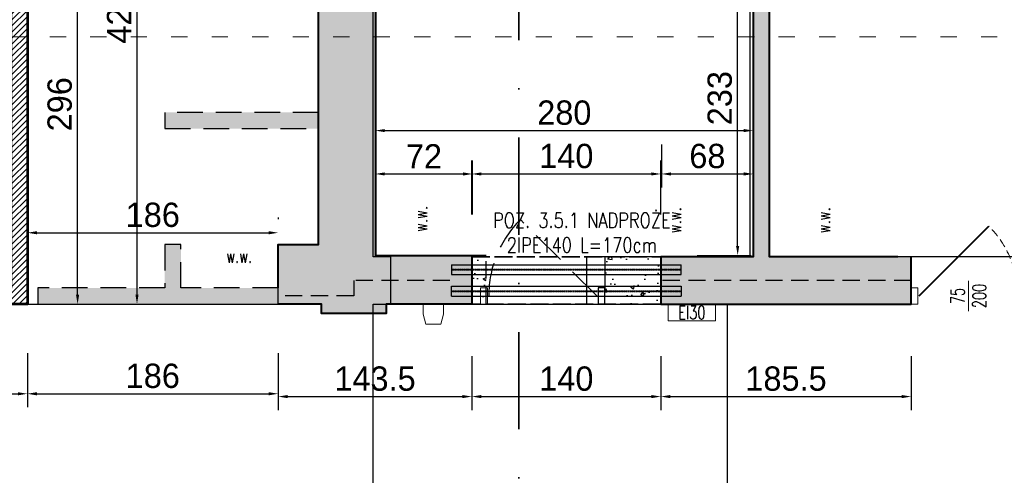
# Model space of a CAD drawing. Header units: millimetres. Extents: x 49320 to 60117, y -4209 to 20568.
# Tile 11 of 252: x 51936 to 52666, y -2434 to -2096. Entities that reach past the tile are written whole.
import ezdxf
from ezdxf.enums import TextEntityAlignment as Align

# ---------------------------------------------------------------- set-up
doc = ezdxf.new("R2010")
doc.units = ezdxf.units.MM
for name, pattern in [('ACAD_ISO02W100', [15, 12, -3]), ('ACAD_ISO03W100', [30, 12, -18]), ('CENTER2', [28.575, 19.05, -3.175, 3.175, -3.175]), ('CONTINOUS', [0]), ('DASHED', [19.05, 12.7, -6.35]), ('HIDDEN', [0.375, 0.25, -0.125]), ('Kreski-Krotkie', [4.7625, 3.175, -1.5875]), ('Kropki i Kreski', [72, 36, -18, 0, -18])]:
    doc.linetypes.add(name, pattern=pattern)
doc.layers.add('_AA powierzchnia', color=3, linetype='Continuous', lineweight=25, plot=False)
doc.layers.add('_HD-POMOC_1', color=251, linetype='Continuous', lineweight=0, plot=False)
for name, color, linetype, lineweight in [('_AA przekroje', 7, 'Continuous', 40), ('_AA wymiary', 7, 'Continuous', 13), ('_HD-DREWNO_PRZEKRÓJ', 251, 'Continuous', 40), ('_HD-DREWNO_PRZERYW', 251, 'Kreski-Krotkie', 9), ('_HD-DREWNO_WIDOK', 251, 'Continuous', 18), ('_HD-ELE_PPOŻ', 251, 'Continuous', 30), ('_HD-OPISY', 251, 'Continuous', 0), ('_HD-PPOŻ030', 251, 'DASHED', 40), ('_HD-PPOŻ_WIDOK', 251, 'Continuous', 18), ('_HD-PRZERYWANA_DŁUGA', 251, 'ACAD_ISO03W100', 9), ('_HD-WENTYLACJA', 251, 'Continuous', 0), ('_mt_opisy konstrukcyjne', 7, 'Continuous', 25)]:
    doc.layers.add(name, color=color, linetype=linetype, lineweight=lineweight)
for name, color, linetype, lineweight, true_color in [('_AA rozbiórki', 7, 'DASHED', 25, 0xc73200), ('_AA szraf PROJ', 7, 'Continuous', 13, 0x003df5), ('_AA ściany proj.', 7, 'CONTINOUS', 53, 0x0037db), ('_HD-KRESKOWANIE_PEŁNE', 7, 'Continuous', 0, 0xbfbfbf), ('_HD-PRZEKRÓJ_BUDOWLANA', 7, 'Continuous', 40, 0x616161), ('_mt_naproża i podciągi', 7, 'ACAD_ISO02W100', 35, 0xdf3081)]:
    doc.layers.add(name, color=color, linetype=linetype, lineweight=lineweight, true_color=true_color)
for name, color, linetype in [('_mt_wymiary konstr', 3, 'Continuous'), ('e-cad_osie', 6, 'CENTER2'), ('e-cad_stal_kontur', 2, 'Continuous'), ('e-cad_stal_ukryte', 1, 'HIDDEN')]:
    doc.layers.add(name, color=color, linetype=linetype)
doc.styles.add('50', font='romans.shx', dxfattribs={"width": 0.65, "height": 11})
doc.styles.add('_HD_Romans', font='romans.shx', dxfattribs={"width": 0.7, "height": 18})
doc.dimstyles.new('k100', dxfattribs={"dimtxt": 18, "dimasz": 7, "dimexe": 10, "dimexo": 20, "dimgap": 4, "dimtad": 1, "dimdec": 1, "dimrnd": 0.5, "dimzin": 9, "dimdsep": 46, "dimtxsty": 'Standard', "dimcen": 12.534, "dimclrd": 256, "dimclre": 256, "dimclrt": 7, "dimadec": 0, "dimazin": 0, "dimtfac": 1, "dimtdec": 1, "dimtmove": 2, "dimatfit": 3, "dimfxl": 30, "dimfxlon": 1, "dimtolj": 1, "dimtzin": 0, "dimarcsym": 0})

# ---------------------------------------------------------------- blocks, each defined once
blk = doc.blocks.new('*U57')
at = {"layer": '_HD-DREWNO_PRZEKRÓJ'}
blk.add_line((6, 0), (57.62, 51.62), dxfattribs=at)
at = {"layer": '_HD-DREWNO_PRZERYW', "ltscale": 2}
blk.add_arc((6, 0), 73, 0, 45, dxfattribs=at)
at = {"layer": '_HD-DREWNO_WIDOK'}
for points in [[(0, 6), (5, 6), (5, -6), (0, -6)], [(80, 6), (85, 6), (85, -6), (80, -6)]]:
    blk.add_lwpolyline(points, close=True, dxfattribs=at)
at = {"layer": '_HD-OPISY'}
blk.add_line((42.5, -11.25), (42.5, 11.25), dxfattribs=at)
at = {"layer": '_HD-OPISY', "style": '_HD_Romans', "width": 0.7}
blk.add_attdef('SZEROKOŚĆ', text='', height=10, rotation=90, dxfattribs=at).set_placement((42.5, 0), align=Align.BOTTOM_CENTER)
blk.add_attdef('WYSOKOŚĆ', text='', height=10, rotation=90, dxfattribs=at).set_placement((45.5, 0), align=Align.TOP_CENTER)
blk = doc.blocks.new('*U5')
at = {"layer": '_HD-WENTYLACJA'}
blk.add_lwpolyline([(0, 0, 0, 12, 0), (20, 0, 0, 0, 0), (84.5, 0, 0, 0, 0)], format="xyseb", dxfattribs=at)
at = {"layer": '_HD-WENTYLACJA', "style": '_HD_Romans', "width": 0.7}
blk.add_attdef('WENTYLACJA', (35, 5), '', height=20, dxfattribs=at)
blk = doc.blocks.new('*D1224')
at = {"layer": '_mt_wymiary konstr', "lineweight": -2, "ltscale": 3}
for p, q in [((52271.08, -2240.63), (52271.08, -2200.63)), ((52411.08, -2240.63), (52411.08, -2200.63)), ((52278.08, -2210.63), (52404.08, -2210.63))]:
    blk.add_line(p, q, dxfattribs=at)
at = {"layer": '_mt_wymiary konstr'}
for points in [[(52278.08, -2209.46), (52278.08, -2211.79), (52271.08, -2210.63)], [(52404.08, -2211.79), (52404.08, -2209.46), (52411.08, -2210.63)]]:
    blk.add_solid(points, dxfattribs=at)
at = {"layer": 'Defpoints', "color": 0}
for p in [(52411.08, -2210.63), (52271.08, -2271), (52411.08, -2271)]:
    blk.add_point(p, dxfattribs=at)
at = {"layer": '_mt_wymiary konstr', "color": 7, "insert": (52341.08, -2197.44), "char_height": 18, "attachment_point": 5}
blk.add_mtext('\\A1;140', dxfattribs=at)
blk = doc.blocks.new('*D1225')
at = {"layer": '_mt_wymiary konstr', "lineweight": -2, "ltscale": 3}
for p, q in [((52199.58, -2240.63), (52199.58, -2200.63)), ((52271.58, -2240.63), (52271.58, -2200.63)), ((52206.58, -2210.63), (52264.58, -2210.63))]:
    blk.add_line(p, q, dxfattribs=at)
at = {"layer": '_mt_wymiary konstr'}
for points in [[(52206.58, -2209.46), (52206.58, -2211.79), (52199.58, -2210.63)], [(52264.58, -2211.79), (52264.58, -2209.46), (52271.58, -2210.63)]]:
    blk.add_solid(points, dxfattribs=at)
at = {"layer": 'Defpoints', "color": 0}
for p in [(52271.58, -2210.63), (52199.58, -2271), (52271.58, -2271)]:
    blk.add_point(p, dxfattribs=at)
at = {"layer": '_mt_wymiary konstr', "color": 7, "insert": (52235.58, -2197.59), "char_height": 18, "attachment_point": 5}
blk.add_mtext('\\A1;72', dxfattribs=at)
blk = doc.blocks.new('*D1226')
at = {"layer": '_mt_wymiary konstr', "lineweight": -2, "ltscale": 3}
for p, q in [((52411.58, -2188.7), (52411.58, -2220.63)), ((52479.58, -2188.7), (52479.58, -2220.63)), ((52418.58, -2210.63), (52472.58, -2210.63))]:
    blk.add_line(p, q, dxfattribs=at)
at = {"layer": '_mt_wymiary konstr'}
for points in [[(52418.58, -2209.46), (52418.58, -2211.79), (52411.58, -2210.63)], [(52472.58, -2211.79), (52472.58, -2209.46), (52479.58, -2210.63)]]:
    blk.add_solid(points, dxfattribs=at)
at = {"layer": 'Defpoints', "color": 0}
for p in [(52411.58, -2168.7), (52479.58, -2168.7), (52479.58, -2210.63)]:
    blk.add_point(p, dxfattribs=at)
at = {"layer": '_mt_wymiary konstr', "color": 7, "insert": (52445.58, -2197.44), "char_height": 18, "attachment_point": 5}
blk.add_mtext('\\A1;68', dxfattribs=at)
blk = doc.blocks.new('*D1228')
at = {"layer": '_mt_wymiary konstr', "lineweight": -2, "ltscale": 3}
for p, q in [((51849.01, -2343.45), (51849.01, -2383.45)), ((51941.79, -2343.45), (51941.79, -2383.45)), ((51856.01, -2373.45), (51934.79, -2373.45))]:
    blk.add_line(p, q, dxfattribs=at)
at = {"layer": '_mt_wymiary konstr'}
for points in [[(51856.01, -2372.28), (51856.01, -2374.61), (51849.01, -2373.45)], [(51934.79, -2374.61), (51934.79, -2372.28), (51941.79, -2373.45)]]:
    blk.add_solid(points, dxfattribs=at)
at = {"layer": 'Defpoints', "color": 0}
for p in [(51849.01, -2307), (51941.79, -2307), (51941.79, -2373.45)]:
    blk.add_point(p, dxfattribs=at)
at = {"layer": '_mt_wymiary konstr', "color": 7, "insert": (51895.4, -2360.25), "char_height": 18, "attachment_point": 5}
blk.add_mtext('\\A1;93', dxfattribs=at)
blk = doc.blocks.new('*D1229')
at = {"layer": '_mt_wymiary konstr', "lineweight": -2, "ltscale": 3}
for p, q in [((51941.79, -2343.45), (51941.79, -2383.45)), ((52127.58, -2343.45), (52127.58, -2383.45)), ((51948.79, -2373.45), (52120.58, -2373.45))]:
    blk.add_line(p, q, dxfattribs=at)
at = {"layer": '_mt_wymiary konstr'}
for points in [[(51948.79, -2372.28), (51948.79, -2374.61), (51941.79, -2373.45)], [(52120.58, -2374.61), (52120.58, -2372.28), (52127.58, -2373.45)]]:
    blk.add_solid(points, dxfattribs=at)
at = {"layer": 'Defpoints', "color": 0}
for p in [(51941.79, -2307), (52127.58, -2307), (52127.58, -2373.45)]:
    blk.add_point(p, dxfattribs=at)
at = {"layer": '_mt_wymiary konstr', "color": 7, "insert": (52034.68, -2360.26), "char_height": 18, "attachment_point": 5}
blk.add_mtext('\\A1;186', dxfattribs=at)
blk = doc.blocks.new('*D1230')
at = {"layer": '_mt_wymiary konstr', "lineweight": -2, "ltscale": 3}
for p, q in [((52271.08, -2345.52), (52271.08, -2385.52)), ((52411.08, -2345.52), (52411.08, -2385.52)), ((52278.08, -2375.52), (52404.08, -2375.52))]:
    blk.add_line(p, q, dxfattribs=at)
at = {"layer": '_mt_wymiary konstr'}
for points in [[(52278.08, -2374.36), (52278.08, -2376.69), (52271.08, -2375.52)], [(52404.08, -2376.69), (52404.08, -2374.36), (52411.08, -2375.52)]]:
    blk.add_solid(points, dxfattribs=at)
at = {"layer": 'Defpoints', "color": 0}
for p in [(52271.08, -2307), (52411.08, -2307), (52411.08, -2375.52)]:
    blk.add_point(p, dxfattribs=at)
at = {"layer": '_mt_wymiary konstr', "color": 7, "insert": (52341.08, -2362.33), "char_height": 18, "attachment_point": 5}
blk.add_mtext('\\A1;140', dxfattribs=at)
blk = doc.blocks.new('*D1231')
at = {"layer": '_mt_wymiary konstr', "lineweight": -2, "ltscale": 3}
for p, q in [((52411.08, -2345.52), (52411.08, -2385.52)), ((52596.58, -2345.52), (52596.58, -2385.52)), ((52418.08, -2375.52), (52589.58, -2375.52))]:
    blk.add_line(p, q, dxfattribs=at)
at = {"layer": '_mt_wymiary konstr'}
for points in [[(52418.08, -2374.36), (52418.08, -2376.69), (52411.08, -2375.52)], [(52589.58, -2376.69), (52589.58, -2374.36), (52596.58, -2375.52)]]:
    blk.add_solid(points, dxfattribs=at)
at = {"layer": 'Defpoints', "color": 0}
for p in [(52411.08, -2307), (52596.58, -2307), (52596.58, -2375.52)]:
    blk.add_point(p, dxfattribs=at)
at = {"layer": '_mt_wymiary konstr', "color": 7, "insert": (52503.83, -2362.33), "char_height": 18, "attachment_point": 5}
blk.add_mtext('\\A1;185.5', dxfattribs=at)
blk = doc.blocks.new('*D1232')
at = {"layer": '_mt_wymiary konstr', "lineweight": -2, "ltscale": 3}
for p, q in [((52127.58, -2345.52), (52127.58, -2385.52)), ((52271.08, -2345.52), (52271.08, -2385.52)), ((52134.58, -2375.52), (52264.08, -2375.52))]:
    blk.add_line(p, q, dxfattribs=at)
at = {"layer": '_mt_wymiary konstr'}
for points in [[(52134.58, -2374.36), (52134.58, -2376.69), (52127.58, -2375.52)], [(52264.08, -2376.69), (52264.08, -2374.36), (52271.08, -2375.52)]]:
    blk.add_solid(points, dxfattribs=at)
at = {"layer": 'Defpoints', "color": 0}
for p in [(52127.58, -2307), (52271.08, -2307), (52271.08, -2375.52)]:
    blk.add_point(p, dxfattribs=at)
at = {"layer": '_mt_wymiary konstr', "color": 7, "insert": (52199.33, -2362.33), "char_height": 18, "attachment_point": 5}
blk.add_mtext('\\A1;143.5', dxfattribs=at)
blk = doc.blocks.new('*D1256')
at = {"layer": '_mt_wymiary konstr', "lineweight": -2, "ltscale": 3}
for p, q in [((52438.02, -2038), (52478.02, -2038)), ((52468.02, -2264), (52468.02, -2045)), ((52438.02, -2271), (52478.02, -2271))]:
    blk.add_line(p, q, dxfattribs=at)
at = {"layer": '_mt_wymiary konstr'}
for points in [[(52469.18, -2045), (52466.85, -2045), (52468.02, -2038)], [(52466.85, -2264), (52469.18, -2264), (52468.02, -2271)]]:
    blk.add_solid(points, dxfattribs=at)
at = {"layer": 'Defpoints', "color": 0}
for p in [(52271.08, -2038), (52468.02, -2038), (52271.08, -2271)]:
    blk.add_point(p, dxfattribs=at)
at = {"layer": '_mt_wymiary konstr', "color": 7, "insert": (52454.82, -2154.5), "char_height": 18, "attachment_point": 5, "rotation": 90}
blk.add_mtext('\\A1;233', dxfattribs=at)
blk = doc.blocks.new('*D1266')
at = {"layer": '_mt_wymiary konstr', "lineweight": -2, "ltscale": 3}
for p, q in [((52127.58, -2243), (52127.58, -2244.19)), ((51948.79, -2254.19), (52120.58, -2254.19)), ((51941.79, -2262.31), (51941.79, -2264.19))]:
    blk.add_line(p, q, dxfattribs=at)
at = {"layer": '_mt_wymiary konstr'}
for points in [[(51948.79, -2253.02), (51948.79, -2255.35), (51941.79, -2254.19)], [(52120.58, -2255.35), (52120.58, -2253.02), (52127.58, -2254.19)]]:
    blk.add_solid(points, dxfattribs=at)
at = {"layer": 'Defpoints', "color": 0}
for p in [(51941.79, -2242.31), (52127.58, -2254.19), (52127.58, -2263)]:
    blk.add_point(p, dxfattribs=at)
at = {"layer": '_mt_wymiary konstr', "color": 7, "insert": (52034.68, -2241), "char_height": 18, "attachment_point": 5}
blk.add_mtext('\\A1;186', dxfattribs=at)
blk = doc.blocks.new('*D1268')
at = {"layer": '_mt_wymiary konstr', "lineweight": -2, "ltscale": 3}
for p, q in [((51961.79, -2011.04), (51988.97, -2011.04)), ((51978.97, -2300), (51978.97, -2018.04)), ((51961.79, -2307), (51988.97, -2307))]:
    blk.add_line(p, q, dxfattribs=at)
at = {"layer": '_mt_wymiary konstr'}
for points in [[(51980.13, -2018.04), (51977.8, -2018.04), (51978.97, -2011.04)], [(51977.8, -2300), (51980.13, -2300), (51978.97, -2307)]]:
    blk.add_solid(points, dxfattribs=at)
at = {"layer": 'Defpoints', "color": 0}
for p in [(51941.79, -2011.04), (51978.97, -2011.04), (51941.79, -2307)]:
    blk.add_point(p, dxfattribs=at)
at = {"layer": '_mt_wymiary konstr', "color": 7, "insert": (51965.78, -2159.02), "char_height": 18, "attachment_point": 5, "rotation": 90}
blk.add_mtext('\\A1;296', dxfattribs=at)
blk = doc.blocks.new('*D1284')
at = {"layer": '_mt_wymiary konstr', "lineweight": -2, "ltscale": 3}
for p, q in [((52199.58, -2148.51), (52199.58, -2188.51)), ((52479.58, -2151.46), (52479.58, -2188.51)), ((52206.58, -2178.51), (52472.58, -2178.51))]:
    blk.add_line(p, q, dxfattribs=at)
at = {"layer": '_mt_wymiary konstr'}
for points in [[(52206.58, -2177.34), (52206.58, -2179.67), (52199.58, -2178.51)], [(52472.58, -2179.67), (52472.58, -2177.34), (52479.58, -2178.51)]]:
    blk.add_solid(points, dxfattribs=at)
at = {"layer": 'Defpoints', "color": 0}
for p in [(52199.58, -2125.74), (52479.58, -2131.46), (52479.58, -2178.51)]:
    blk.add_point(p, dxfattribs=at)
at = {"layer": '_mt_wymiary konstr', "color": 7, "insert": (52339.58, -2165.32), "char_height": 18, "attachment_point": 5}
blk.add_mtext('\\A1;280', dxfattribs=at)
blk = doc.blocks.new('*D1285')
at = {"layer": '_mt_wymiary konstr', "lineweight": -2, "ltscale": 3}
for p, q in [((51993, -1881), (52033, -1881)), ((52023, -2300), (52023, -1888)), ((51993, -2307), (52033, -2307))]:
    blk.add_line(p, q, dxfattribs=at)
at = {"layer": '_mt_wymiary konstr'}
for points in [[(52024.16, -1888), (52021.83, -1888), (52023, -1881)], [(52021.83, -2300), (52024.16, -2300), (52023, -2307)]]:
    blk.add_solid(points, dxfattribs=at)
at = {"layer": 'Defpoints', "color": 0}
for p in [(51948.26, -1881), (52023, -1881), (51941.79, -2307)]:
    blk.add_point(p, dxfattribs=at)
at = {"layer": '_mt_wymiary konstr', "color": 7, "insert": (52009.81, -2094), "char_height": 18, "attachment_point": 5, "rotation": 90}
blk.add_mtext('\\A1;426', dxfattribs=at)
blk = doc.blocks.new('G$C1FFEF835')
at = {"layer": '_AA rozbiórki', "ltscale": 3}
h = blk.add_hatch(dxfattribs=at)
h.set_pattern_fill('AR-CONC', color=256, scale=0.1)
h.set_pattern_definition([(50, (-53410.576, 1600), (18.218467, -1.5939086), [1.905, -20.955]), (355, (-53410.576, 1600), (-3.524342, 19.1056845), [1.524, -16.7640584]), (100.451445, (-53409.058, 1599.867), (14.694125, 17.511775), [1.619001, -17.8090245]), (46.1842, (-53410.576, 1605.08), (27.107904, -4.204233), [2.8575, -31.4325]), (96.63556, (-53408.317, 1604.73), (23.740413, 24.742612), [2.428502, -26.713561]), (351.18415, (-53410.576, 1605.08), (23.740413, 24.742612), [2.285997, -25.145973]), (21, (-53408.036, 1603.81), (15.161439, -10.22652), [1.905, -20.955]), (326, (-53408.036, 1603.81), (6.180203, 18.4187966), [1.524, -16.764]), (71.451445, (-53406.773, 1602.958), (21.341642, 8.192277), [1.619001, -17.808994]), (37.5, (-53410.5763, 1600), (0.3088603, 8.4555039), [0, -16.5608, 0, -17.018, 0, -16.8275]), (7.5, (-53410.576, 1600), (6.6819663, 10.0180575), [0, -9.7028, 0, -16.1798, 0, -6.4135]), (327.5, (-53416.2405, 1600), (13.5590595, -0.5728744), [0, -6.35, 0, -19.812, 0, -26.289]), (317.5, (-53418.78, 1600), (14.8129181, 2.542649), [0, -8.255, 0, -13.1572, 0, -18.669])])
h.paths.add_polyline_path([(-1367, -488), (-1273, -488), (-1273, -476), (-1367, -476)])
h.paths.add_polyline_path([(-1367, -154), (-1253, -154), (-1253, -166), (-1367, -166)])
h.paths.add_polyline_path([(-1367, -577), (-1253, -577), (-1253, -565), (-1367, -565)])
h.paths.add_polyline_path([(-1367, -266), (-1367, -278), (-1253, -278.23), (-1253, -249), (-1273, -249.07), (-1273, -266)])
h.paths.add_polyline_path([(-1461, -707), (-1283, -707), (-1283, -695), (-1355, -695), (-1355, -663), (-1367, -663), (-1367, -695), (-1461, -695)])
h.paths.add_polyline_path([(-1367, -390), (-1253, -390), (-1253, -378), (-1367, -378)])
at = {"layer": '_AA rozbiórki', "ltscale": 1.5}
for points in [[(-1367, -154), (-1253, -154), (-1253, -166), (-1367, -166)], [(-1367, -390), (-1253, -390), (-1253, -378), (-1367, -378)], [(-1367, -488), (-1273, -488), (-1273, -476), (-1367, -476)], [(-1367, -577), (-1253, -577), (-1253, -565), (-1367, -565)]]:
    blk.add_lwpolyline(points, close=True, dxfattribs=at)
for points in [[(-1367, -266), (-1367, -278), (-1253, -278.23), (-1253, -249), (-1273, -249.07), (-1273, -266), (-1367, -266)], [(-1461, -707), (-1283, -707), (-1283, -695), (-1355, -695), (-1355, -663), (-1367, -663), (-1367, -695), (-1461, -695), (-1461, -707)]]:
    blk.add_lwpolyline(points, dxfattribs=at)
blk = doc.blocks.new('G$C0D909F68')
at = {"layer": '_AA przekroje', "color": 7, "linetype": 'Kropki i Kreski', "lineweight": 35, "ltscale": 2}
blk.add_line((0, -2025.89), (0, 0), dxfattribs=at)

msp = doc.modelspace()

# ---------------------------------------------------------------- hatches: boundary and pattern name
at = {"layer": '_AA rozbiórki', "ltscale": 3}
h = msp.add_hatch(dxfattribs=at)
h.set_pattern_fill('AR-CONC', color=256, scale=0.15)
h.paths.add_polyline_path([(52369.58, -2307), (52409.88, -2307), (52409.88, -2272), (52369.58, -2272)])
h.paths.add_polyline_path([(52271.08, -2307), (52281.58, -2307), (52281.58, -2271), (52271.08, -2271)])
at = {"layer": '_AA szraf PROJ', "ltscale": 3, "transparency": 33554687}
h = msp.add_hatch(dxfattribs=at)
h.set_pattern_fill('ANSI31', color=256)
h.set_pattern_definition([(45, (-1, -2.602), (-2.24506403, 2.24506403), [])])
h.paths.add_polyline_path([(51659.58, -2011.04), (51941.79, -2011.04), (51941.79, -2307), (51849.01, -2307), (51849.01, -2295), (51929.79, -2295), (51929.79, -2023.04), (51659.58, -2023.04)])
h.paths.add_polyline_path([(51590.58, -1869), (51765.81, -1869), (51765.81, -1881), (51590.58, -1881)])
h.paths.add_polyline_path([(51743.63, -1914.04), (51755.63, -1914.04), (51755.63, -1881), (51743.63, -1881)])
h.paths.add_polyline_path([(51866.81, -1869), (52044.58, -1869), (52044.58, -1881), (51866.81, -1881)])
h.paths.add_polyline_path([(51743.63, -2011.04), (51755.63, -2011.04), (51755.63, -2005.04), (51743.63, -2005.04)])
h.paths.add_polyline_path([(52145.58, -1869), (52157.58, -1869), (52157.58, -1881), (52145.58, -1881)])
h.paths.add_polyline_path([(51939.58, -1655), (51927.58, -1655), (51927.58, -1869), (51939.58, -1869)])
h.paths.add_polyline_path([(51724.55, -1655), (51730.55, -1655), (51730.55, -1666.66), (51724.55, -1666.66)])
h.paths.add_polyline_path([(51724.55, -1756.66), (51729.55, -1756.66), (51729.55, -1770.78), (51724.55, -1770.78)])
h.paths.add_polyline_path([(51724.55, -1860.78), (51730.55, -1860.78), (51730.55, -1869), (51724.55, -1869)])
at = {"layer": '_HD-KRESKOWANIE_PEŁNE', "ltscale": 3, "transparency": 33554687}
h = msp.add_hatch(color=256, dxfattribs=at)
h.dxf.hatch_style = 1
h.paths.add_polyline_path([(52199.58, -1781), (52199.58, -1866.4), (52199.58, -1878.4), (52199.58, -2062.4), (52199.58, -2074.4), (52199.58, -2109.16), (52199.58, -2271), (52240.58, -2271), (52271.08, -2271), (52271.08, -2307), (52250.08, -2307), (52235.08, -2307), (52207.58, -2307), (52207.58, -2314), (52159.58, -2314), (52159.58, -2307), (52157.58, -2307), (52127.58, -2307), (52127.58, -2301), (52127.58, -2295), (52127.58, -2279), (52127.58, -2263), (52157.58, -2263), (52157.58, -2177), (52157.58, -2165), (52157.58, -2109.16), (52157.58, -2088), (52152.58, -2088), (52137.58, -2088), (52137.58, -2076), (52137.58, -2070), (52137.58, -2055), (52137.58, -2054.5), (52137.58, -2033), (52157.58, -2033), (52157.58, -1990), (52157.58, -1978), (52157.58, -1878), (52157.58, -1849), (52157.58, -1781)])
h.paths.add_polyline_path([(52099.58, -1628), (52099.58, -1640), (52099.58, -1655), (52102.58, -1655), (52127.58, -1655), (52128.58, -1655), (52157.58, -1655), (52157.58, -1680), (52199.58, -1680), (52199.58, -1655), (52252.58, -1655), (52255.58, -1655), (52255.58, -1640), (52255.58, -1628), (52258.58, -1628), (52258.58, -1600), (52255.58, -1600), (52252.58, -1600), (52157.58, -1600), (52127.58, -1600), (52102.58, -1600), (52099.58, -1600), (52096.58, -1600), (52096.58, -1628)])
h = msp.add_hatch(color=256, dxfattribs=at)
h.dxf.hatch_style = 1
h.paths.add_polyline_path([(52479.58, -1655), (52479.58, -2272), (52413.56, -2272), (52409.88, -2272), (52411.08, -2271.5), (52411.08, -2306.5), (52596.58, -2307), (52596.58, -2295), (52596.58, -2272), (52491.58, -2272), (52491.58, -2045), (52491.58, -1655), (52548.58, -1655), (52548.58, -1628), (52548.58, -1612), (52415.58, -1612), (52415.58, -1628), (52415.58, -1640), (52415.58, -1655), (52479.58, -1655)])

# ---------------------------------------------------------------- linework, layer by layer
at = {"layer": '_AA powierzchnia', "ltscale": 3}
for points in [[(52491.58, -1655), (52763.58, -1655), (52763.58, -2049), (52757.58, -2049), (52757.58, -2272), (52491.58, -2272), (52491.58, -1655)], [(51941.79, -2307), (52127.58, -2307), (52127.58, -2263), (52157.58, -2263), (52157.58, -2088), (52137.58, -2088), (52137.58, -2033), (52157.58, -2033), (52157.58, -1881), (51755.63, -1881), (51755.63, -2011.04), (51941.79, -2011.04), (51941.79, -2307)], [(52199.58, -2271), (52271.08, -2271), (52271.08, -2307), (52411.08, -2307), (52411.08, -2271.99), (52479.58, -2271.99), (52479.58, -2038), (52199.58, -2038), (52199.58, -2271)]]:
    msp.add_lwpolyline(points, dxfattribs=at)
at = {"layer": '_AA powierzchnia'}
msp.add_lwpolyline([(52198.08, -2038), (52477.08, -2038), (52477.08, -2272), (52356.08, -2271.99), (52356.08, -2307), (52460.14, -2307), (52460.14, -2484), (52198.08, -2484), (52198.08, -2307), (52211.08, -2307), (52211.08, -2272), (52198.08, -2272), (52198.08, -2038)], dxfattribs=at)
at = {"layer": '_AA rozbiórki', "ltscale": 2}
msp.add_line((52363.58, -2301), (52307.01, -2244.43), dxfattribs=at)
at = {"layer": '_AA rozbiórki'}
msp.add_lwpolyline([(52271.08, -2307), (52281.58, -2307), (52281.58, -2271), (52271.08, -2271)], close=True, dxfattribs=at)
at = {"layer": '_AA rozbiórki', "ltscale": 2}
for points in [[(52369.58, -2307), (52411.08, -2307), (52411.08, -2272), (52369.58, -2272)], [(52369.58, -2295), (52364.58, -2295), (52364.58, -2307), (52369.58, -2307)]]:
    msp.add_lwpolyline(points, close=True, dxfattribs=at)
msp.add_arc((52363.58, -2301), 80, 135, 180, dxfattribs=at)
at = {"layer": '_AA ściany proj.', "ltscale": 3}
msp.add_lwpolyline([(51755.63, -2011.04), (51941.79, -2011.04), (51941.79, -2307), (51849.01, -2307), (51849.01, -2295), (51929.79, -2295), (51929.79, -2023.04), (51659.58, -2023.04), (51659.58, -2011.04)], dxfattribs=at)
at = {"layer": '_HD-DREWNO_WIDOK'}
msp.add_lwpolyline([(52282.58, -2295), (52277.58, -2295), (52277.58, -2307), (52282.58, -2307)], close=True, dxfattribs=at)
at = {"layer": '_HD-ELE_PPOŻ', "linetype": 'ByBlock', "lineweight": 0}
msp.add_lwpolyline([(52237.08, -2322), (52235.08, -2314.5), (52235.08, -2307), (52250.08, -2307), (52250.08, -2314.5), (52248.08, -2322)], close=True, dxfattribs=at)
at = {"layer": '_HD-OPISY'}
msp.add_lwpolyline([(52451.62, -2307), (52451.62, -2319.5), (52416.62, -2319.5), (52416.62, -2307)], close=True, dxfattribs=at)
at = {"layer": '_HD-POMOC_1', "ltscale": 3}
for points in [[(52491.58, -2035), (52491.58, -1655), (52763.58, -1655), (52763.58, -2049), (52757.58, -2049), (52757.58, -2272), (52596.58, -2272)], [(52199.58, -1781), (52199.58, -2271), (52254.88, -2271)], [(52586.58, -2272), (52491.58, -2272), (52491.58, -2045)], [(52157.58, -2165), (52157.58, -2165), (52157.58, -2088), (52137.58, -2088)], [(52127.58, -2295), (52127.58, -2263), (52157.58, -2263), (52157.58, -2177), (52157.58, -2177)]]:
    msp.add_lwpolyline(points, dxfattribs=at)
at = {"layer": '_HD-PPOŻ030', "lineweight": 25}
for points in [[(52254.88, -2289.5), (52183.58, -2289.5), (52183.58, -2301), (52127.58, -2301)], [(52596.58, -2289.5), (52411.08, -2289.5)]]:
    msp.add_lwpolyline(points, dxfattribs=at)
at = {"layer": '_HD-PRZEKRÓJ_BUDOWLANA', "ltscale": 1.5}
for points in [[(52586.58, -2272), (52491.58, -2272), (52491.58, -2045), (52491.58, -2045), (52491.58, -2035), (52491.58, -2035), (52491.58, -1655), (52548.58, -1655), (52548.58, -1628), (52551.58, -1628), (52551.58, -1600), (52412.58, -1600), (52412.58, -1628), (52415.58, -1628), (52415.58, -1655), (52479.58, -1655), (52479.58, -2035), (52479.58, -2035), (52479.58, -2272), (52479.58, -2272), (52477.58, -2272), (52477.58, -2272), (52477.58, -2272), (52411.08, -2272)], [(52199.58, -1866.4), (52199.58, -2271), (52271.08, -2271), (52271.08, -2307), (52207.58, -2307), (52207.58, -2314), (52159.58, -2314), (52159.58, -2307), (52127.58, -2307)], [(52157.58, -2165), (52157.58, -2165), (52157.58, -2088), (52137.58, -2088)], [(52127.58, -2295), (52127.58, -2263), (52157.58, -2263), (52157.58, -2165), (52157.58, -2165)], [(52411.08, -2272), (52411.08, -2307), (52596.58, -2307), (52596.58, -2272)]]:
    msp.add_lwpolyline(points, dxfattribs=at)
at = {"layer": '_HD-PRZERYWANA_DŁUGA'}
msp.add_line((53590.39, -2109.16, -5.76), (49674.97, -2109.16), dxfattribs=at)
at = {"layer": '_mt_naproża i podciągi', "ltscale": 1.111111}
msp.add_lwpolyline([(52271.08, -2272), (52411.08, -2272), (52411.08, -2307.01), (52271.08, -2307.01)], close=True, dxfattribs=at)
at = {"layer": 'e-cad_osie', "ltscale": 0.8}
for points in [[(52256.08, -2281.5), (52426.08, -2281.5)], [(52256.08, -2297.49), (52426.08, -2297.49)]]:
    msp.add_lwpolyline(points, dxfattribs=at)
at = {"layer": 'e-cad_stal_kontur', "ltscale": 0.8}
for points in [[(52256.08, -2277.85), (52426.08, -2277.85)], [(52256.08, -2277.85), (52256.08, -2285.15)], [(52426.08, -2285.15), (52426.08, -2277.85)], [(52256.08, -2285.15), (52426.08, -2285.15)], [(52256.08, -2293.84), (52426.08, -2293.84)], [(52256.08, -2301.14), (52256.08, -2293.84)], [(52426.08, -2293.84), (52426.08, -2301.14)], [(52256.08, -2301.14), (52426.08, -2301.14)]]:
    msp.add_lwpolyline(points, dxfattribs=at)
at = {"layer": 'e-cad_stal_ukryte', "ltscale": 0.8}
for points in [[(52256.08, -2281.27), (52426.08, -2281.27)], [(52256.08, -2281.74), (52426.08, -2281.74)], [(52256.08, -2297.25), (52426.08, -2297.25)], [(52256.08, -2297.72), (52426.08, -2297.72)]]:
    msp.add_lwpolyline(points, dxfattribs=at)

# ---------------------------------------------------------------- block references
at = {"layer": '_AA przekroje'}
msp.add_blockref('G$C0D909F68', (52305.96, -1382.53), dxfattribs=at)
at = {"layer": '_AA rozbiórki', "ltscale": 3}
msp.add_blockref('G$C1FFEF835', (53410.58, -1600), dxfattribs=at)
at = {"layer": '_AA wymiary'}
msp.add_blockref('*U57', (52596.58, -2301), dxfattribs=at).add_auto_attribs({'SZEROKOŚĆ': '75', 'WYSOKOŚĆ': '200'})
at = {"layer": '_HD-WENTYLACJA', "xscale": 0.5, "yscale": 0.5, "zscale": 0.5, "rotation": 90.00000000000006}
for p in [(52240.58, -2271), (52240.58, -2271), (52428.58, -2272), (52539.08, -2272)]:
    msp.add_blockref('*U5', p, dxfattribs=at).add_auto_attribs({'WENTYLACJA': 'w.w.'})
at = {"layer": '_HD-WENTYLACJA'}
ref = msp.add_blockref('*U5', (52127.58, -2279), dxfattribs=dict(at, xscale=-0.5, yscale=0.5, zscale=0.5, rotation=359.9999999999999))
ref.add_attrib('WENTYLACJA', 'w.w.', (52089.08, -2276.5), dxfattribs={"height": 10, "style": '_HD_Romans', "width": 0.7})
ref = msp.add_blockref('*U5', (52127.58, -2279), dxfattribs=dict(at, xscale=-0.5, yscale=0.5, zscale=0.5, rotation=359.9999999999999))
ref.add_attrib('WENTYLACJA', 'w.w.', (52089.08, -2276.5), dxfattribs={"height": 10, "style": '_HD_Romans', "width": 0.7})

# ---------------------------------------------------------------- texts
at = {"layer": '_HD-PPOŻ_WIDOK', "lineweight": 30, "style": '_HD_Romans', "width": 0.7}
msp.add_attdef('EI30', text='EI000', height=10, dxfattribs=at).set_placement((52434.12, -2313.25), align=Align.MIDDLE_CENTER)
at = {"layer": '_mt_opisy konstrukcyjne', "insert": (52352.58, -2268.79), "char_height": 11, "width": 189.3949, "attachment_point": 8, "style": '50'}
msp.add_mtext('\\pxqc,t11,12;{\\W0.8;POZ. 3.5.1 NADPROŻE 2IPE140 L=170cm\\W1;\\fArial Narrow|b0|i0|c238|p34; }', dxfattribs=at)

# ---------------------------------------------------------------- dimensions: what is measured, and where the dimension line sits
at = {"layer": '_mt_wymiary konstr', "ltscale": 3}
for base, p1, p2, picture, middle in [((52023, -1881), (51941.79, -2307), (51948.26, -1881), '*D1285', (52009.81, -2094)), ((51978.97, -2011.04), (51941.79, -2307), (51941.79, -2011.04), '*D1268', (51965.78, -2159.02)), ((52468.02, -2038), (52271.08, -2271), (52271.08, -2038), '*D1256', (52454.82, -2154.5))]:
    dim = msp.add_linear_dim(base=base, p1=p1, p2=p2, angle=90, dimstyle='k100', dxfattribs=at)
    dim.commit()
    dim.dimension.update_dxf_attribs({"geometry": picture, "text_midpoint": middle})
for base, p1, p2, picture, middle in [((52479.58, -2178.51), (52199.58, -2125.74), (52479.58, -2131.46), '*D1284', (52339.58, -2165.32)), ((52479.58, -2210.63), (52411.58, -2168.7), (52479.58, -2168.7), '*D1226', (52445.58, -2197.44)), ((52271.58, -2210.63), (52199.58, -2271), (52271.58, -2271), '*D1225', (52235.58, -2197.59)), ((52411.08, -2210.63), (52271.08, -2271), (52411.08, -2271), '*D1224', (52341.08, -2197.44)), ((52127.58, -2254.19), (51941.79, -2242.31), (52127.58, -2263), '*D1266', (52034.68, -2241)), ((51941.79, -2373.45), (51849.01, -2307), (51941.79, -2307), '*D1228', (51895.4, -2360.25)), ((52127.58, -2373.45), (51941.79, -2307), (52127.58, -2307), '*D1229', (52034.68, -2360.26)), ((52271.08, -2375.52), (52127.58, -2307), (52271.08, -2307), '*D1232', (52199.33, -2362.33)), ((52411.08, -2375.52), (52271.08, -2307), (52411.08, -2307), '*D1230', (52341.08, -2362.33)), ((52596.58, -2375.52), (52411.08, -2307), (52596.58, -2307), '*D1231', (52503.83, -2362.33))]:
    dim = msp.add_linear_dim(base=base, p1=p1, p2=p2, dimstyle='k100', dxfattribs=at)
    dim.commit()
    dim.dimension.update_dxf_attribs({"geometry": picture, "text_midpoint": middle})

doc.saveas('drawing.dxf')
